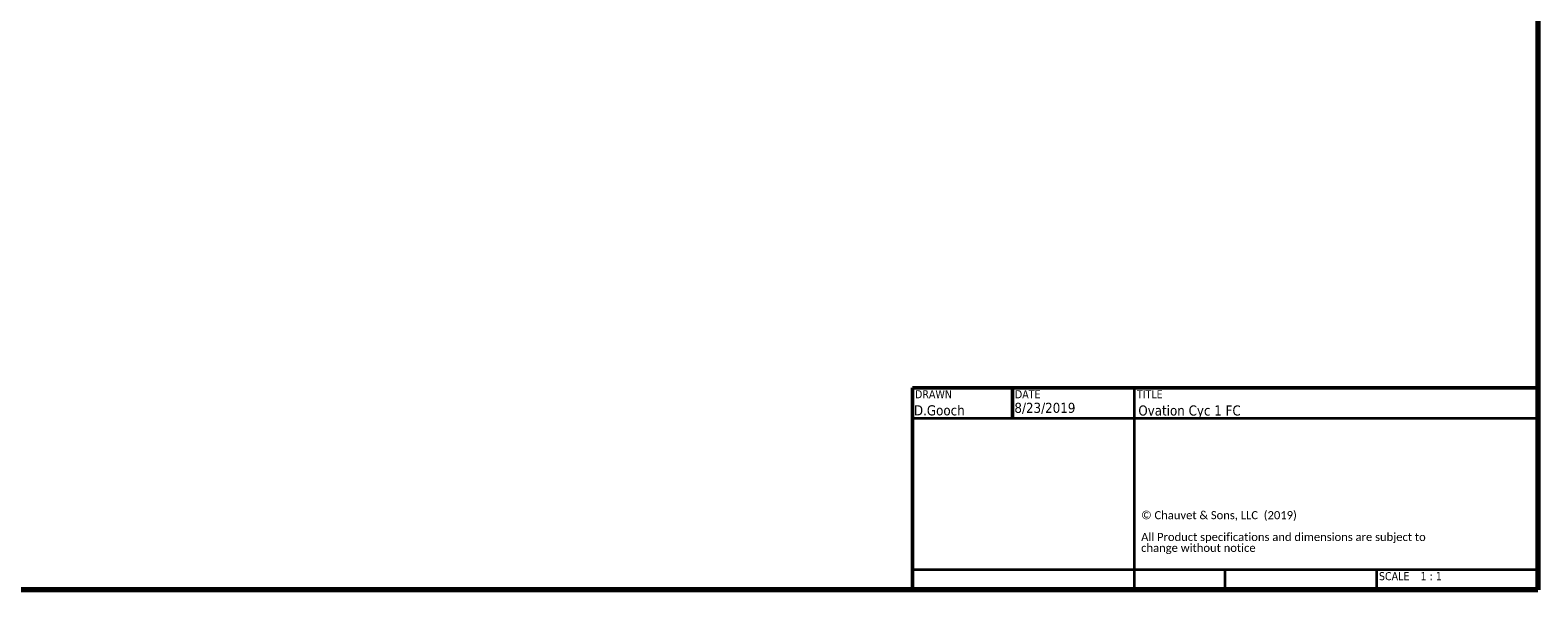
# Paper-space layout 'Sheet_1' of a CAD drawing. Header units: millimetres. Extents: x 0.8 to 58.3, y 0.8 to 58.3.
# Tile 19 of 128: x 39.6 to 58.3, y 0.8 to 7.7. Entities that reach past the tile are written whole.
import ezdxf
from ezdxf.enums import TextEntityAlignment as Align

# ---------------------------------------------------------------- set-up
doc = ezdxf.new("R2010")
doc.units = ezdxf.units.MM
doc.layers.add('Border (ISO)', color=7, linetype='Continuous', lineweight=70)
doc.layers.add('Title (ISO)', color=7, linetype='Continuous', lineweight=50)
doc.styles.add('Note Text (ISO)', font='tahoma.ttf')
doc.styles.add('Text Style38', font='tahoma.ttf')
doc.styles.add('Text Style39', font='tahoma.ttf')

# ---------------------------------------------------------------- blocks, each defined once
blk = doc.blocks.new('Borders Chauvet')
at = {"layer": 'Border (ISO)'}
for p, q in [((58.268, 58.268), (58.268, 0.787)), ((58.268, 0.787), (0.787, 0.787))]:
    blk.add_line(p, q, dxfattribs=at)
blk = doc.blocks.new('Title Blocks Chauvet')
at = {"layer": 'Title (ISO)'}
for p, q in [((16.335, 5.738), (8.585, 5.738)), ((8.585, 5.738), (8.585, 3.233)), ((9.823, 5.738), (9.823, 5.363)), ((16.335, 3.233), (16.335, 5.738)), ((8.585, 3.233), (16.335, 3.233))]:
    blk.add_line(p, q, dxfattribs=at)
at = {"layer": 'Title (ISO)', "lineweight": 35}
for p, q in [((11.335, 3.233), (11.335, 5.738)), ((8.585, 5.363), (16.335, 5.363)), ((11.335, 3.483), (8.585, 3.483)), ((16.335, 3.483), (11.335, 3.483)), ((12.455, 3.483), (12.455, 3.233)), ((14.335, 3.483), (14.335, 3.233))]:
    blk.add_line(p, q, dxfattribs=at)
at = {"layer": 'Title (ISO)', "style": 'Text Style38'}
for s, p in [('DRAWN', (8.615, 5.708)), ('DATE', (9.853, 5.708)), ('TITLE', (11.365, 5.708))]:
    blk.add_text(s, height=0.1, dxfattribs=at).set_placement(p, align=Align.TOP_LEFT)
at = {"layer": 'Title (ISO)', "insert": (11.418, 4.209), "char_height": 0.1, "width": 3.79714, "attachment_point": 1, "line_spacing_factor": 0.80967, "style": 'Note Text (ISO)'}
blk.add_mtext('\\fCalibri|b0|i0;\\H0.1000;© Chauvet & Sons, LLC  (2019)\\P\\fCalibri|b0|i0;\\H0.1000;\\P\\fCalibri|b0|i0;\\H0.1000;All Product specifications and dimensions are subject to change without notice \\P', dxfattribs=at)
at = {"layer": 'Title (ISO)', "insert": (14.365, 3.453), "char_height": 0.1, "attachment_point": 1, "style": 'Note Text (ISO)'}
blk.add_mtext('\\fTahoma|b0|i0;\\H0.1000;SCALE', dxfattribs=at)
at = {"layer": 'Title (ISO)'}
for tag, p, height, style in [('AUTHOR_001', (8.602, 5.396), 0.125, 'Text Style39'), ('CREATION_DATE_001', (9.847, 5.427), 0.125, 'Text Style39'), ('TITLE_001', (11.383, 5.394), 0.125, 'Text Style39'), ('Initial_View_Scale_001', (14.88, 3.353), 0.1, 'Text Style38')]:
    blk.add_attdef(tag, p, '', height=height, dxfattribs=dict(at, style=style))

psp = doc.layouts.new('Sheet_1')

# ---------------------------------------------------------------- block references
psp.add_blockref('Borders Chauvet', (0, 0))
psp.add_blockref('Title Blocks Chauvet', (41.93312, -2.44602)).add_auto_attribs({'CREATION_DATE_001': '8/23/2019', 'AUTHOR_001': 'D.Gooch', 'TITLE_001': 'Ovation Cyc 1 FC', 'Initial_View_Scale_001': '1 : 1'})

doc.saveas('drawing.dxf')
